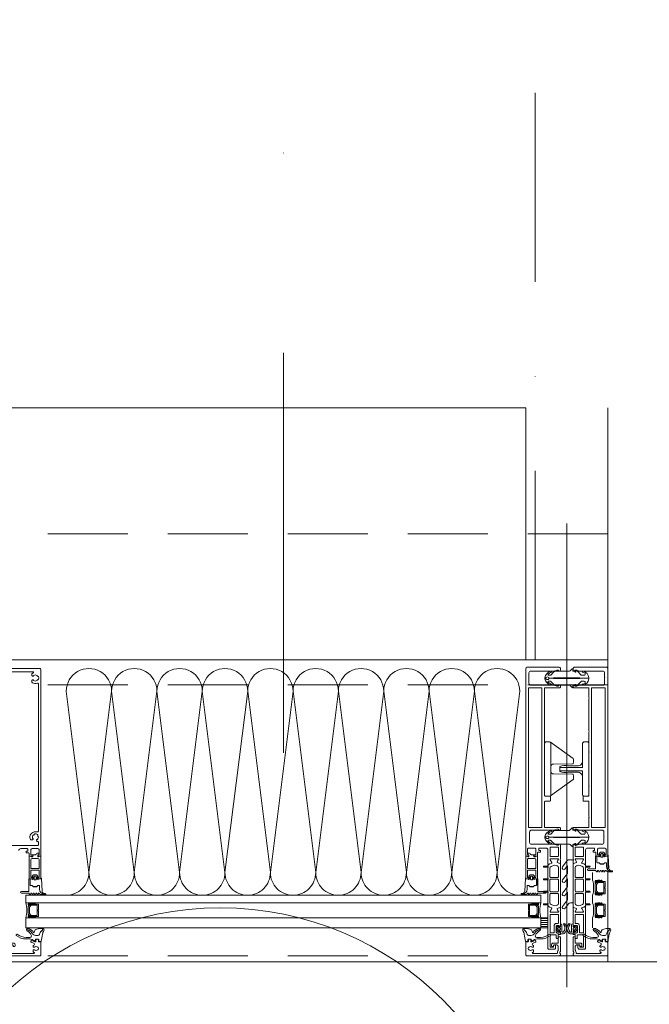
# Model space of a CAD drawing. Header units: millimetres. Extents: x 213386 to 459888, y 74252 to 208052.
# Tile 55 of 256: x 373567 to 374067, y 145459 to 146240. Entities that reach past the tile are written whole.
import ezdxf

# ---------------------------------------------------------------- set-up
doc = ezdxf.new("R2010")
doc.units = ezdxf.units.MM
for name, pattern in [('ACAD_ISO12W100', [22, 12, -3, 0.5, -3, 0.5, -3]), ('CK_Čerchovaná 50', [6, 3, -1.5, 0, -1.5]), ('DASHDOT', [25.4, 12.7, -6.35, 0, -6.35]), ('ČERCHOVANÁ', [25.4, 12.7, -6.35, 0, -6.35]), ('ČÁRKOVANÁ', [19.05, 12.7, -6.35])]:
    doc.linetypes.add(name, pattern=pattern)
for name, color, linetype, lineweight in [('FASÁDA DETAILNÍ', 255, 'Continuous', 0), ('LEGENDA', 255, 'Continuous', 0), ('NAD', 255, 'ACAD_ISO12W100', 0), ('OSY', 255, 'Continuous', 0), ('TENKA', 255, 'Continuous', 0)]:
    doc.layers.add(name, color=color, linetype=linetype, lineweight=lineweight)

# ---------------------------------------------------------------- blocks, each defined once
blk = doc.blocks.new('244748_a')
blk.add_lwpolyline([(8.32, -1.69, 0.082248), (6.34, -0.9, -1.09695), (6.94, -0.1, -0.315353), (11.26, -5.15, -0.480529), (10.87, -5.64), (4.27, -5.64), (4.08, -5.45), (-16.53, -5.45), (-16.72, -5.64), (-20.43, -5.64, 0.574019), (-21.93, -4.78), (-22.99, -5.4, 0.524827), (-22.99, -5.9), (-21.93, -6.52, 0.574021), (-20.43, -5.66), (-16.72, -5.66), (-16.53, -5.85), (4.08, -5.85), (4.27, -5.66), (10.87, -5.66, -0.480529), (11.26, -6.15, -0.326229), (6.88, -11.09, -1.09695), (6.28, -10.3, 0.081457), (8.32, -9.61, 0.599203), (7.48, -8.05), (5.52, -8.05, 0.198965), (5.17, -8.2), (2.22, -11.15), (0.93, -12.01, -0.738038), (0.51, -11.62), (0.87, -11, 1), (0.35, -10.7), (0, -11.3), (-0.98, -11.3, 0.619205), (-1.45, -12.06), (-1.28, -12.43, -0.808139), (-2.04, -13.04), (-3.63, -11.44, 0.198906), (-4.34, -11.15), (-14.99, -11.15, -0.198936), (-16.76, -10.42), (-18.98, -8.2, 0.198942), (-19.33, -8.05), (-20.67, -8.05, 0.500217), (-21.09, -8.73, 0.122037), (-18.5, -10.27, -1.093735), (-19.1, -11.07, -0.240768), (-23.7, -6.07, -0.106226), (-23.7, -5.23, -0.256232), (-19, -0.13, -1.093735), (-18.4, -0.92, 0.116856), (-21.09, -2.57, 0.500217), (-20.67, -3.25), (-19.33, -3.25, 0.198942), (-18.98, -3.1), (-16.75, -0.88, -0.198936), (-14.99, -0.15), (-4.34, -0.15, 0.198907), (-3.63, 0.14), (-2.04, 1.74, -0.808139), (-1.28, 1.13), (-1.45, 0.76, 0.619205), (-0.98, 0), (0, 0), (0.35, -0.6, 1), (0.87, -0.3), (0.51, 0.32, -0.738038), (0.93, 0.71), (2.22, -0.15), (5.17, -3.1, 0.198965), (5.52, -3.25), (7.48, -3.25, 0.599203)], format="xyb", close=True)
blk = doc.blocks.new('236134_0100_s_v')
for points in [[(22.8, -23), (22.8, -5), (42, -5, 0.414214), (43, -4), (43, -1, 0.414214), (42, 0), (1, 0, 0.414214), (0, -1), (0, -4, 0.414214), (1, -5), (20.2, -5), (20.2, -23)], [(15, -5, -0.414214), (19, -9), (19, -16.57, 0.165764), (19.53, -23), (23.47, -23, 0.165764), (24, -16.57), (24, -9, -0.414214), (28, -5)]]:
    blk.add_lwpolyline(points, format="xyb")
blk = doc.blocks.new('236134_0200_s_v')
for points in [[(19.58, 5, -0.41166), (17.58, 6.98), (17.45, 22.25, 0.344217), (17.07, 22.73), (16, 23), (14, 23, 0.240828), (13.19, 22.59), (0.19, 4.59)], [(23.42, 5, 0.41166), (25.42, 6.98), (25.55, 22.25, -0.344217), (25.93, 22.73), (27, 23), (29, 23, -0.240828), (29.81, 22.59), (42.81, 4.59)]]:
    blk.add_lwpolyline(points, format="xyb")
blk.add_lwpolyline([(42, 5), (1, 5, 0.414214), (0, 4), (0, 1, 0.414214), (1, 0), (42, 0, 0.414214), (43, 1), (43, 4, 0.414214)], format="xyb", close=True)
blk = doc.blocks.new('284336')
for points in [[(-0.7, -9.6), (-10, -9.6, 0.414511), (-10.51, -10.11), (-10.51, -15.51, -1), (-11.69, -15.51), (-11.69, -9.6), (-12.69, -8.95, -0.668884), (-12.6, -8.23), (-11.99, -8.01, 0.766384), (-11.99, -7.21), (-12.6, -6.99, -0.76831), (-12.6, -6.23), (-11.99, -6.01, 0.766384), (-11.99, -5.21), (-12.6, -4.99, -0.76831), (-12.6, -4.23), (-11.99, -4.01, 0.766384), (-11.99, -3.21), (-12.6, -2.99, -0.877523), (-12.5, -2.22), (-12.1, -2.22, 0.698129), (-11.83, -1.5, -0.220231), (-12.89, 0.78), (-12.89, 3.45, -0.157143), (-12.82, 3.68), (-12.69, 3.42, -0.067482), (-12.48, 2.53, 0.393136), (-8.66, -1.02), (-6.1, -1.02, -0.414214), (-5.61, -1.51), (-5.61, -2.22, -0.267949), (-5.85, -2.65), (-6.35, -2.93, 0.267949), (-6.61, -3.38), (-6.61, -5.84, 0.267949), (-6.35, -6.29), (-5.85, -6.57, -0.267949), (-5.61, -7), (-5.61, -8.11, 0.414215), (-5.1, -8.62), (-0.41, -8.62), (-0.41, -9.31, -0.414212), (-0.7, -9.6)], [(-0.41, 0), (-0.41, -2, 0.990243), (-0.4, -3.02), (0.9, -3.02, 0.414214), (1.21, -2.71), (1.21, -2.61, -0.668123), (1.71, -2.4), (2.75, -3.45, -0.199004), (2.89, -3.79), (2.89, -5.43, -0.199038), (2.75, -5.77), (1.71, -6.82, -0.668191), (1.21, -6.61), (1.21, -6.51, 0.414214), (0.9, -6.2), (-0.4, -6.2, 0.990269), (-0.41, -7.22), (-0.41, -8.6), (-5.1, -8.6, -0.414215), (-5.59, -8.11), (-5.59, -7, 0.267949), (-5.84, -6.56), (-6.34, -6.27, -0.267949), (-6.59, -5.84), (-6.59, -3.38, -0.267949), (-6.34, -2.95), (-5.84, -2.66, 0.267949), (-5.59, -2.22), (-5.59, -1.51, 0.414214), (-6.1, -1), (-8.66, -1, -0.393156), (-12.46, 2.53, 0.067572), (-12.67, 3.43), (-12.8, 3.7, -0.637545), (-12.12, 3.53), (-11.92, 2.53, 0.344315), (-10.06, 0.91), (0, 0.38, -0.406913), (0.39, 0), (-0.41, 0)], [(1.7, -4.31, 0.414235), (1.2, -3.81), (-0.7, -3.81, 0.414214), (-1.2, -4.31), (-1.2, -4.91, 0.414214), (-0.7, -5.41), (1.2, -5.41, 0.414235), (1.7, -4.91), (1.7, -4.31)]]:
    blk.add_lwpolyline(points, format="xyb", close=True)
blk = doc.blocks.new('nesystémový nástavec 18')
for p, q in [((-18, 6.8), (-18, 8.8)), ((-17.5, 9.3), (-15.36, 9.3)), ((-11, 8), (-17, 8)), ((-17, 8), (-17, 6.3)), ((-15.36, 9.3), (0, 9.3)), ((-11, 1.3), (-11, 8)), ((-2.8, 8), (-9.7, 8)), ((-9.7, 1.3), (-9.7, 8)), ((0, 9.3), (0, 7.8)), ((-18, 0.5), (-18, 1.8)), ((-17, 6.3), (-17.5, 6.3)), ((-17.5, 2.3), (-17, 2.3)), ((-1.8, 0), (-17.5, 0)), ((-17, 2.3), (-17, 1.3)), ((-17, 1.3), (-11, 1.3)), ((-9.7, 1.3), (-2.8, 1.3)), ((-1.8, 2.3), (-1.8, 7)), ((0, 0), (-1.8, 0)), ((-0.5, 7.3), (-0.5, 6.8)), ((-0.4, 2.23), (-0.5, 2.04)), ((-0.5, 2.04), (-0.5, 2)), ((0, 6.3), (0.55, 6.3)), ((1.2, 2.44), (0, 2.44)), ((0, 1.5), (0, 0)), ((0.55, 6.3), (0.95, 5.9)), ((0.95, 5.9), (0.95, 4.8)), ((0.95, 4.8), (0.95, 4.14)), ((0.95, 4.14), (1.2, 4.14)), ((1.2, 1.85), (1.2, 2.44)), ((1.4, 3.94), (1.4, 3.84)), ((1.6, 3.64), (1.6, 3.64)), ((1.8, 1.37), (1.7, 1.35)), ((2.25, 1.63), (1.8, 1.37)), ((2.4, 2.84), (2.4, 1.89))]:
    blk.add_line(p, q)
for centre, radius, start, end in [((-17.5, 8.8), 0.5, 90, 180), ((-15.36, 9.8), 0.5, 270, 270.08399), ((-2.8, 7), 1, 0, 90), ((-17.5, 6.8), 0.5, 180.0012, 269.9988), ((-17.5, 1.8), 0.5, 89.99896, 180.00017), ((-17.5, 0.5), 0.5, 180, 270.00001), ((-2.8, 2.3), 1, 270, 0), ((0, 7.3), 0.5, 89.99553, 180.00709), ((0, 6.8), 0.5, 179.9949, 270.00597), ((0, 2), 0.5, 179.97164, 270.03273), ((0, 1.94), 0.5, 89.99745, 144.0007), ((0.75, 4.8), 0.2, 359.96561, 0.03439), ((1.2, 3.94), 0.2, 359.97072, 90.02491), ((1.7, 1.85), 0.5, 179.99915, 269.99998), ((1.6, 3.84), 0.2, 179.97371, 270.03503), ((1.6, 2.84), 0.8, 0.00648, 89.99188), ((2.1, 1.89), 0.3, 299.98153, 0.0183)]:
    blk.add_arc(centre, radius, start, end)
blk = doc.blocks.new('433270')
blk.add_lwpolyline([(1, 0, 0.414364), (0, -1), (0, -1.4, 0.255924), (0.23, -1.83, -0.547723), (0.23, -3.17, 0.255924), (0, -3.6), (0, -14.6, 0.414214), (0.3, -14.9), (1.2, -14.9, 0.414214), (1.7, -14.4), (1.7, -10.3, -0.414214), (2, -10), (6, -10, 0.414248), (7, -9), (7, -7.7, 0.414179), (6.5, -7.2), (5.7, -7.2, 0.414232), (5.4, -7.5), (5.4, -8.2, -0.414198), (5.1, -8.5), (2.8, -8.5, -0.414204), (1.8, -7.5), (1.8, -4.49, -0.147432), (1.97, -3.94, 0.147461), (2.4, -2.5), (2.4, -2.3, -0.414214), (2.9, -1.8), (21.87, -1.8, -0.668178), (22.22, -2.65), (22.16, -2.72, 1), (21.59, -3.29), (21.52, -3.35, 0.198912), (21.38, -3.71), (21.38, -4.05, 0.414214), (22.08, -4.75), (22.38, -4.75, 0.576988), (22.64, -4.3, -0.311246), (24.56, -4.3, 0.576988), (24.82, -4.75), (25.3, -4.75, -0.260065), (25.3, -6.65), (24.82, -6.65, 0.576988), (24.56, -7.1, -0.311246), (22.64, -7.1, 0.576988), (22.38, -6.65), (22.08, -6.65, 0.414214), (21.38, -7.35), (21.38, -7.61, 0.267949), (21.63, -8.04), (21.89, -8.2, -0.637047), (21.73, -10), (19.83, -10.7, 0.315299), (19.5, -11.17), (19.5, -11.49, 0.520567), (20.17, -11.96), (22.83, -10.99, -0.520567), (23.5, -11.46), (23.5, -12.5, 0.414062), (24, -13), (25, -13, 0.414186), (25.5, -12.5), (25.5, -11.5, -0.414182), (26, -11), (27, -11, 0.414214), (27.5, -10.5), (27.5, -0.5, 0.414214), (27, 0), (1, 0)], format="xyb", close=True)
blk = doc.blocks.new('284325')
for points in [[(0.84, -5.23, -0.560316), (0.94, -4.73), (1.94, -4.36, 0.3153), (2.14, -4.08), (2.14, -1.89, 0.451558), (1.8, -1.59), (0.9, -1.7, -0.399586), (0.57, -1.46), (0.3, -0.07, -0.415977), (0.53, 0.29, 0.024107), (6.15, 1.24, 0.076636), (8.99, 2.34, -0.577615), (10.79, 1.3), (10.02, 1.37, 0.283171), (9.08, 0.9, -0.168429), (7.07, -0.74), (5.9, -1.16, 0.315302), (5.24, -2.1), (5.24, -4.21, 0.269719), (6.76, -6.82, -0.194797), (10.18, -11.53, -0.342663), (9.17, -11.17, 0.119207), (5.43, -7.59, 0.578571), (3.63, -8.62), (3.63, -11.77, 0.176415), (6.16, -18.72, -1), (5.24, -19.49, -0.176415), (2.43, -11.77), (2.43, -8.89, 0.208286), (0.84, -5.23)], [(8.95, -6.65), (10.32, -8.78, -0.134555), (10.79, -10.63, -0.339795), (10.19, -11.53, 0.194788), (6.76, -6.81, -0.269736), (5.25, -4.21), (5.25, -2.1, -0.315302), (5.9, -1.17), (7.07, -0.74, 0.168429), (9.09, 0.89, -0.283167), (10.01, 1.36), (10.79, 1.29), (10.79, -0.74, -0.070852), (10.71, -1.3), (9.95, -3.93, -0.241839), (9.08, -4.83), (7.93, -5.22, 0.836024), (8.08, -6.19), (8.11, -6.19, -0.255349), (8.95, -6.65)]]:
    blk.add_lwpolyline(points, format="xyb", close=True)
blk = doc.blocks.new('*U4004')
for points in [[(0, 0, 0.414243), (0.1, 0.1), (0, 0.9, -1.0001), (0.2, 0.9), (0.1, 0.1, 0.414228), (0.2, 0, 0.414228)], [(0.2, 0, 0.414243), (0.3, 0.1), (0.2, 0.9, -1.0001), (0.4, 0.9), (0.3, 0.1, 0.414228), (0.4, 0, 0.414228)], [(0.4, 0, 0.414243), (0.5, 0.1), (0.4, 0.9, -1.0001), (0.6, 0.9), (0.5, 0.1, 0.414228), (0.6, 0, 0.414228)], [(0.6, 0, 0.414243), (0.7, 0.1), (0.6, 0.9, -1.0001), (0.8, 0.9), (0.7, 0.1, 0.414228), (0.8, 0, 0.414228)], [(0.8, 0, 0.414243), (0.9, 0.1), (0.8, 0.9, -1.0001), (1, 0.9), (0.9, 0.1, 0.414228), (1, 0, 0.414228)], [(1, 0, 0.414243), (1.1, 0.1), (1, 0.9, -1.0001), (1.2, 0.9), (1.1, 0.1, 0.414228), (1.2, 0, 0.414228)], [(1.2, 0, 0.414243), (1.3, 0.1), (1.2, 0.9, -1.0001), (1.4, 0.9), (1.3, 0.1, 0.414228), (1.4, 0, 0.414228)], [(1.4, 0, 0.414243), (1.5, 0.1), (1.4, 0.9, -1.0001), (1.6, 0.9), (1.5, 0.1, 0.414228), (1.6, 0, 0.414228)], [(1.6, 0, 0.414243), (1.7, 0.1), (1.6, 0.9, -1.0001), (1.8, 0.9), (1.7, 0.1, 0.414228), (1.8, 0, 0.414228)], [(1.8, 0, 0.414243), (1.9, 0.1), (1.8001, 0.9, -1.0001), (2, 0.9), (1.9001, 0.1, 0.414228), (2, 0, 0.414228)]]:
    blk.add_lwpolyline(points, format="xyb")
blk = doc.blocks.new('288126')
for points in [[(-16.5, 0), (16.5, 0)], [(-21.36, -6.34), (-17.8, -3.69)], [(-14.71, -4.5), (-19.87, -8.34)], [(-17, -2.08), (-17, -0.5)], [(-8.83, -4.3), (-14.11, -4.3)], [(-10.96, -6.34), (-8.71, -4.66)], [(-4.31, -4.5), (-9.47, -8.34)], [(1.81, -4.3), (-3.71, -4.3)], [(-0.35, -6.36), (1.93, -4.66)], [(6.33, -4.5), (1.14, -8.37)], [(12.21, -4.3), (6.93, -4.3)], [(10.05, -6.36), (12.33, -4.66)], [(16.6, -4.6), (11.54, -8.37)], [(17, -0.5), (17, -3.8)]]:
    blk.add_lwpolyline(points)
for centre, radius, start, end in [((16.5, -0.5), 0.5, 0, 90), ((-20.61, -7.34), 1.25, 126.70591, 306.70591), ((-16.5, -0.5), 0.5, 90, 180), ((-10.21, -7.34), 1.25, 126.70591, 306.70591), ((0.4, -7.37), 1.25, 126.70591, 306.70591), ((10.8, -7.37), 1.25, 126.70591, 306.70591), ((16, -3.8), 1, 306.70591, 0)]:
    blk.add_arc(centre, radius, start, end)
at = {"extrusion": (0, 0, -1)}
for centre, radius, start, end in [((19, -2.08), 2, 180, 233.29409), ((14.11, -5.3), 1, 53.29409, 90), ((8.83, -4.5), 0.2, 90, 233.29409), ((3.71, -5.3), 1, 53.29409, 90), ((-1.81, -4.5), 0.2, 90, 233.29409), ((-6.93, -5.3), 1, 53.29409, 90), ((-12.21, -4.5), 0.2, 90, 233.29409)]:
    blk.add_arc(centre, radius, start, end, dxfattribs=at)
blk = doc.blocks.new('246426')
for points in [[(-1.84, 0.64), (-2.86, -0.38, 0.198926), (-3.15, -1.09), (-3.15, -2.31, 0.198926), (-2.86, -3.02), (-1.84, -4.04, 0.637051), (-1.5, -3.92), (-1.45, -3.4), (-0.3, -3.4, -0.41484), (0, -3.7), (0, -5.19, 0.414232), (0.5, -5.69), (2.14, -5.69, 0.071862), (2.2, -5.68, 0.157876), (3.73, -4.64, 0.360336), (3.48, 2.39, 0.964062), (2.54, 1.48, -0.403385), (2.25, -4.34, -0.190964), (2.11, -4.39), (1.7, -4.39, -0.414214), (1.2, -3.89), (1.2, 1.31, 0.414201), (0.2, 2.31), (0, 2.31), (0, 0.3, -0.414214), (-0.3, 0), (-1.45, 0), (-1.5, 0.52, 0.637051), (-1.84, 0.64)], [(-2.25, -1.4, -0.414214), (-1.85, -1), (-0.4, -1, -0.414214), (0, -1.4), (0, -2, -0.414214), (-0.4, -2.4), (-1.85, -2.4, -0.414214), (-2.25, -2), (-2.25, -1.4)]]:
    blk.add_lwpolyline(points, format="xyb", close=True)

msp = doc.modelspace()

# ---------------------------------------------------------------- hatches: boundary and pattern name
at = {"layer": 'FASÁDA DETAILNÍ'}
h = msp.add_hatch(dxfattribs=at)
h.set_pattern_fill('ANSI31', color=256, scale=0.5, angle=495)
h.set_pattern_definition([(180, (363666.717, 101406.7975), (-7e-16, -1.5875), [])])
h.paths.add_polyline_path([(373981.138, 145527.154), (373986.638, 145527.154), (373986.638, 145519.154), (373981.138, 145519.154)])

# ---------------------------------------------------------------- linework, layer by layer
for p, q in [((374001.638, 145472.209), (374001.638, 145840.446)), ((374034.138, 145732.154), (373276.638, 145732.154)), ((374034.138, 145726.154), (374033.138, 145726.154)), ((374022.138, 145563.154), (374022.138, 145557.154)), ((373981.138, 145545.154), (373572.138, 145545.154)), ((373572.138, 145545.154), (373572.138, 145539.154)), ((373981.138, 145545.154), (373981.138, 145539.154)), ((374022.138, 145545.154), (374022.138, 145539.154)), ((373572.138, 145539.154), (373981.138, 145539.154)), ((373981.138, 145527.154), (373572.138, 145527.154)), ((373572.138, 145527.154), (373572.138, 145519.154)), ((373981.138, 145519.154), (373981.138, 145527.154)), ((374022.138, 145527.154), (374022.138, 145519.154)), ((373572.138, 145519.154), (373981.138, 145519.154)), ((374034.138, 145492.154), (373036.638, 145492.154))]:
    msp.add_line(p, q, dxfattribs=at)
at = {"layer": 'FASÁDA DETAILNÍ', "linetype": 'ČÁRKOVANÁ', "ltscale": 5}
for p, q in [((374034.138, 145832.154), (373376.638, 145832.154)), ((374034.138, 145712.154), (373256.638, 145712.154)), ((374034.138, 145497.154), (373041.638, 145497.154))]:
    msp.add_line(p, q, dxfattribs=at)
at = {"layer": 'FASÁDA DETAILNÍ', "ltscale": 5}
msp.add_lwpolyline([(373969.138, 145732.154), (373969.138, 145932.154), (373476.638, 145932.154), (373476.638, 168732.154), (373969.14, 168732.154), (373969.14, 168932.154)], dxfattribs=at)
at = {"layer": 'FASÁDA DETAILNÍ'}
for points in [[(373520.138, 145725.154), (373583.138, 145725.154, -0.4142136), (373584.138, 145724.154), (373584.138, 145724.154), (373584.138, 145576.654, -0.4142136), (373583.638, 145576.154), (373582.338, 145576.154, -0.4142197), (373581.838, 145576.654), (373581.838, 145577.154), (373582.838, 145577.154), (373582.838, 145581.154, 0.4142136), (373581.838, 145582.154), (373578.789, 145582.155), (373577.138, 145582.155, 0.4142136), (373576.138, 145581.155), (373576.138, 145577.654, 0.4142136), (373576.638, 145577.154), (373577.838, 145577.154), (373577.838, 145576.654, -0.4142012), (373577.338, 145576.154), (373575.338, 145576.154, -0.4142136), (373574.838, 145576.654), (373574.838, 145578.255, 0.4142136), (373574.338, 145578.755), (373572.538, 145578.755), (373572.538, 145580.055), (373573.738, 145580.055), (373573.738, 145581.655, 0.4142136), (373573.238, 145582.155), (373568.14, 145582.155, 0.4142136), (373566.64, 145580.655)], [(373521.636, 145584.655), (373581.638, 145584.655, 0.4142136), (373582.138, 145585.155), (373582.138, 145587.305, 0.3851698), (373581.695, 145587.799), (373581.632, 145587.8, -0.5036416), (373580.643, 145589.054), (373580.67, 145589.156, -0.6451801), (373581.21, 145589.245, 0.3417321), (373581.97, 145592.083, -0.6451801), (373581.547, 145592.429), (373581.642, 145592.785, 0.2982166), (373581.471, 145593.305, 0.2087122), (373579.346, 145593.874, 0.2982166), (373578.938, 145593.509), (373578.842, 145593.154, -0.6451801), (373578.303, 145593.065, 0.3417321), (373577.543, 145590.228, -0.6451801), (373577.966, 145589.881), (373577.938, 145589.779, -0.4142136), (373576.713, 145589.072), (373576.245, 145589.197, -0.2588738), (373575.547, 145589.872, -0.5036077), (373579.754, 145595.554), (373581.638, 145595.555, 0.4140895), (373582.138, 145596.055), (373582.138, 145713.139, 0.5349769), (373581.446, 145713.601, -0.2426125), (373577.427, 145713.93), (373577.427, 145713.93, -0.2587772), (373576.956, 145714.779), (373576.956, 145715.263, -0.4142136), (373577.956, 145716.263), (373578.062, 145716.263, -0.6451801), (373578.287, 145715.765, 0.3417321), (373581.225, 145715.765, -0.6451801), (373581.45, 145716.263), (373581.818, 145716.263, 0.2982166), (373582.277, 145716.563, 0.2087122), (373582.277, 145718.763, 0.2982166), (373581.818, 145719.063), (373581.45, 145719.063, -0.6451801), (373581.225, 145719.561, 0.3417321), (373578.287, 145719.561, -0.6451801), (373578.062, 145719.063), (373577.956, 145719.063, -0.4142136), (373576.956, 145720.063), (373576.956, 145720.548, -0.2587772), (373577.427, 145721.396, -0.0377754), (373578.015, 145721.704, 0.8147642), (373577.817, 145722.663), (373525.459, 145722.663, 0.8147642)]]:
    msp.add_lwpolyline(points, format="xyb", dxfattribs=at)
for points in [[(373969.138, 145725.154), (373969.138, 145576.654, 0.4142136), (373969.638, 145576.154), (373970.938, 145576.154, 0.4142197), (373971.438, 145576.654), (373971.438, 145577.154), (373970.438, 145577.154), (373970.438, 145581.654, -0.4142136), (373971.438, 145582.654), (373976.138, 145582.654, -0.4142136), (373977.138, 145581.654), (373977.138, 145577.154), (373975.438, 145577.154), (373975.438, 145576.654, 0.4142012), (373975.938, 145576.154), (373977.938, 145576.154, 0.4142136), (373978.438, 145576.654), (373978.438, 145578.798, -0.4142136), (373978.938, 145579.298), (373980.738, 145579.298), (373980.738, 145580.549), (373979.538, 145580.549), (373979.538, 145582.354, -0.4142136), (373979.838, 145582.654), (373985.137, 145582.654, -0.4141667), (373986.637, 145581.155), (373986.638, 145574.157), (373986.638, 145570.057, 0.5773503), (373987.238, 145569.71), (373988.101, 145570.209), (373989.593, 145570.636, 0.4887011), (373989.77, 145571.076), (373988.338, 145573.541), (373988.338, 145573.962, -0.4325656), (373988.538, 145574.157), (373994.843, 145574.157, -0.5483974), (373995.028, 145573.875), (373993.96, 145571.491, 0.4253361), (373994.068, 145571.224), (373996.091, 145570.408, 0.5315629), (373996.641, 145570.779), (373996.641, 145572.843, 0.2313061), (373996.525, 145573.079, -0.3061853), (373996.421, 145573.399), (373996.638, 145574.157), (373996.638, 145584.66, 0.4142136), (373995.638, 145585.66), (373995.138, 145585.66), (373995.138, 145584.86), (373993.638, 145584.86), (373992.494, 145585.52, 0.1316504), (373991.994, 145585.654), (373973.63, 145585.654, -0.4142136), (373972.13, 145587.154), (373972.13, 145590.655, -0.3999851), (373972.13, 145591.655), (373972.13, 145595.354, -0.4142136), (373973.63, 145596.854), (373991.994, 145596.854, 0.1316504), (373992.494, 145596.988), (373993.638, 145597.649), (373995.138, 145597.649), (373995.138, 145596.849), (373995.638, 145596.849, 0.4142136), (373996.638, 145597.849), (373996.638, 145598.354, 0.4142136), (373996.138, 145598.854), (373984.538, 145598.854, -0.4142136), (373984.038, 145599.354), (373984.038, 145606.754, -0.3999851), (373984.038, 145607.754), (373984.038, 145619.354, -0.4142136), (373984.538, 145619.854), (373988.138, 145619.854, 0.4142136), (373988.638, 145620.354), (373988.638, 145623.354, 0.4142136), (373988.138, 145623.854), (373984.538, 145623.854, -0.4142136), (373984.038, 145624.354), (373984.038, 145631.654, -0.38324), (373984.038, 145632.654), (373984.038, 145658.154, -0.38324), (373984.038, 145659.154), (373984.038, 145674.654, -0.38324), (373984.038, 145675.654), (373984.038, 145701.154, -0.38324), (373984.038, 145702.154), (373984.038, 145709.454, -0.4142136), (373984.538, 145709.954), (373996.138, 145709.954, 0.4142136), (373996.638, 145710.454), (373996.638, 145710.954, 0.4142136), (373995.638, 145711.954), (373995.138, 145711.954), (373995.138, 145711.154), (373993.638, 145711.154), (373992.485, 145711.82, 0.1169365), (373991.985, 145711.954), (373973.13, 145711.954, -0.4142315), (373971.63, 145713.454), (373971.63, 145717.164, -0.3999851), (373971.63, 145718.164), (373971.63, 145721.654, -0.4142315), (373973.13, 145723.154), (373991.985, 145723.154, 0.1169365), (373992.485, 145723.288), (373993.638, 145723.954), (373995.138, 145723.954), (373995.138, 145723.154), (373995.638, 145723.154, 0.4142136), (373996.638, 145724.154), (373996.638, 145725.154, 0.4142136), (373995.638, 145726.154), (373970.138, 145726.154, 0.4142135), (373969.138, 145725.154)], [(374034.138, 145725.154), (374034.138, 145576.654, -0.4142136), (374033.638, 145576.154), (374032.338, 145576.154, -0.4142197), (374031.838, 145576.654), (374031.838, 145577.154), (374032.838, 145577.154), (374032.838, 145581.654, 0.4142136), (374031.838, 145582.654), (374027.138, 145582.654, 0.4142136), (374026.138, 145581.654), (374026.138, 145577.154), (374027.838, 145577.154), (374027.838, 145576.654, -0.4142012), (374027.338, 145576.154), (374025.338, 145576.154, -0.4142136), (374024.838, 145576.654), (374024.838, 145578.798, 0.4142136), (374024.338, 145579.298), (374022.538, 145579.298), (374022.538, 145580.549), (374023.738, 145580.549), (374023.738, 145582.354, 0.4142136), (374023.438, 145582.654), (374018.139, 145582.654, 0.4141667), (374016.639, 145581.155), (374016.638, 145574.157), (374016.639, 145570.057, -0.5773503), (374016.039, 145569.71), (374015.175, 145570.209), (374013.683, 145570.636, -0.4887011), (374013.507, 145571.076), (374014.938, 145573.541), (374014.938, 145573.962, 0.4325656), (374014.738, 145574.157), (374008.433, 145574.157, 0.5483974), (374008.248, 145573.875), (374009.316, 145571.491, -0.4253361), (374009.209, 145571.224), (374007.185, 145570.408, -0.5315629), (374006.636, 145570.779), (374006.636, 145572.843, -0.2313061), (374006.751, 145573.079, 0.3061853), (374006.856, 145573.399), (374006.638, 145574.157), (374006.638, 145584.66, -0.4142136), (374007.638, 145585.66), (374008.138, 145585.66), (374008.138, 145584.86), (374009.638, 145584.86), (374010.782, 145585.52, -0.1316504), (374011.282, 145585.654), (374029.647, 145585.654, 0.4142136), (374031.147, 145587.154), (374031.147, 145590.655, 0.3999851), (374031.147, 145591.655), (374031.147, 145595.354, 0.4142136), (374029.647, 145596.854), (374011.282, 145596.854, -0.1316504), (374010.782, 145596.988), (374009.638, 145597.649), (374008.138, 145597.649), (374008.138, 145596.849), (374007.638, 145596.849, -0.4142136), (374006.638, 145597.849), (374006.638, 145598.354, -0.4142136), (374007.138, 145598.854), (374018.738, 145598.854, 0.4142136), (374019.238, 145599.354), (374019.238, 145606.754, 0.3999851), (374019.238, 145607.754), (374019.238, 145619.354, 0.4142136), (374018.738, 145619.854), (374015.138, 145619.854, -0.4142136), (374014.638, 145620.354), (374014.638, 145623.354, -0.4142136), (374015.138, 145623.854), (374018.738, 145623.854, 0.4142136), (374019.238, 145624.354), (374019.238, 145631.654, 0.38324), (374019.238, 145632.654), (374019.238, 145658.154, 0.38324), (374019.238, 145659.154), (374019.238, 145674.654, 0.38324), (374019.238, 145675.654), (374019.238, 145701.154, 0.38324), (374019.238, 145702.154), (374019.238, 145709.454, 0.4142136), (374018.738, 145709.954), (374007.138, 145709.954, -0.4142136), (374006.638, 145710.454), (374006.638, 145710.954, -0.4142136), (374007.638, 145711.954), (374008.138, 145711.954), (374008.138, 145711.154), (374009.638, 145711.154), (374010.792, 145711.82, -0.1169365), (374011.292, 145711.954), (374030.147, 145711.954, 0.4142315), (374031.647, 145713.454), (374031.647, 145717.164, 0.3999851), (374031.647, 145718.164), (374031.647, 145721.654, 0.4142315), (374030.147, 145723.154), (374011.292, 145723.154, -0.1169365), (374010.792, 145723.288), (374009.638, 145723.954), (374008.138, 145723.954), (374008.138, 145723.154), (374007.638, 145723.154, -0.4142136), (374006.638, 145724.154), (374006.638, 145725.154, -0.4142136), (374007.638, 145726.154), (374033.138, 145726.154, -0.4142135), (374034.138, 145725.154)], [(373971.238, 145599.354), (373971.238, 145709.454, -0.4142136), (373971.738, 145709.954), (373981.438, 145709.954, -0.4142136), (373981.938, 145709.454), (373981.938, 145599.354, -0.4142136), (373981.438, 145598.854), (373971.738, 145598.854, -0.4142136), (373971.238, 145599.354)], [(374032.038, 145599.354), (374032.038, 145709.454, 0.4142136), (374031.538, 145709.954), (374021.838, 145709.954, 0.4142136), (374021.338, 145709.454), (374021.338, 145599.354, 0.4142136), (374021.838, 145598.854), (374031.538, 145598.854, 0.4142136), (374032.038, 145599.354)], [(373994.538, 145583.454, -0.4142136), (373995.038, 145582.954), (373995.038, 145576.454, -0.4142136), (373994.538, 145575.954), (373988.838, 145575.954, -0.4142136), (373988.338, 145576.454), (373988.338, 145582.954, -0.4142136), (373988.838, 145583.454), (373994.538, 145583.454)], [(374008.739, 145583.454, 0.4142136), (374008.239, 145582.954), (374008.239, 145576.454, 0.4142136), (374008.739, 145575.954), (374014.439, 145575.954, 0.4142136), (374014.939, 145576.454), (374014.939, 145582.954, 0.4142136), (374014.439, 145583.454), (374008.739, 145583.454)], [(373996.638, 145569.816), (373996.639, 145557.904), (373996.638, 145535.993, -0.3058367), (373996.325, 145535.53), (373994.038, 145534.607, 0.4253361), (373993.93, 145534.34), (373994.647, 145532.721, -0.5437525), (373993.963, 145531.664), (373989.058, 145531.664, -0.5781822), (373988.539, 145532.566), (373989.801, 145534.758, 0.4885049), (373989.624, 145535.197), (373988.109, 145535.631), (373986.789, 145536.393, -0.2824777), (373986.639, 145536.669), (373986.639, 145537.115, 1.4470094), (373986.507, 145537.465), (373983.539, 145537.465, -1), (373983.539, 145538.265), (373986.507, 145538.265, 1.4470094), (373986.639, 145538.615), (373986.639, 145547.154, 1.4470094), (373986.507, 145547.504), (373983.539, 145547.504, -1), (373983.539, 145548.304), (373986.507, 145548.304, 1.4470094), (373986.639, 145548.655), (373986.639, 145557.154, 1.4470094), (373986.507, 145557.504), (373983.539, 145557.504, -1), (373983.539, 145558.304), (373986.507, 145558.304, 1.4470094), (373986.639, 145558.655), (373986.639, 145567.194, 1.4470094), (373986.507, 145567.544), (373983.539, 145567.544, -1), (373983.539, 145568.344), (373986.507, 145568.344, 1.4470094), (373986.639, 145568.695), (373986.639, 145569.14, -0.2824777), (373986.789, 145569.416), (373988.109, 145570.178), (373989.624, 145570.613, 0.4885049), (373989.801, 145571.052), (373988.539, 145573.243, -0.5781822), (373989.058, 145574.144), (373993.963, 145574.144, -0.5437525), (373994.647, 145573.088), (373993.93, 145571.469, 0.4253361), (373994.038, 145571.202), (373996.325, 145570.279, -0.3058367), (373996.638, 145569.816)], [(373995.039, 145560.204), (373995.039, 145567.105, 0.3249157), (373994.003, 145568.531), (373993.153, 145568.808, 0.1764286), (373991.101, 145568.735), (373989.176, 145567.957, 0.305619), (373988.239, 145566.567), (373988.239, 145560.204, 0.4142178), (373989.239, 145559.204), (373994.039, 145559.204, 0.4142178), (373995.039, 145560.204)], [(374006.638, 145569.816), (374006.637, 145557.904), (374006.638, 145535.993, 0.3058367), (374006.951, 145535.53), (374009.238, 145534.607, -0.4253361), (374009.346, 145534.34), (374008.629, 145532.721, 0.5437525), (374009.314, 145531.664), (374014.218, 145531.664, 0.5781822), (374014.737, 145532.566), (374013.476, 145534.758, -0.4885049), (374013.653, 145535.197), (374015.167, 145535.631), (374016.488, 145536.393, 0.2824777), (374016.637, 145536.669), (374016.637, 145537.115, -1.4470094), (374016.77, 145537.465), (374019.737, 145537.465, 1), (374019.737, 145538.265), (374016.77, 145538.265, -1.4470094), (374016.637, 145538.615), (374016.637, 145547.154, -1.4470094), (374016.77, 145547.504), (374019.737, 145547.504, 1), (374019.737, 145548.304), (374016.77, 145548.304, -1.4470094), (374016.637, 145548.655), (374016.637, 145557.154, -1.4470094), (374016.77, 145557.504), (374019.737, 145557.504, 1), (374019.737, 145558.304), (374016.77, 145558.304, -1.4470094), (374016.637, 145558.655), (374016.637, 145567.194, -1.4470094), (374016.77, 145567.544), (374019.737, 145567.544, 1), (374019.737, 145568.344), (374016.77, 145568.344, -1.4470094), (374016.637, 145568.695), (374016.637, 145569.14, 0.2824777), (374016.488, 145569.416), (374015.167, 145570.178), (374013.653, 145570.613, -0.4885049), (374013.476, 145571.052), (374014.737, 145573.243, 0.5781822), (374014.218, 145574.144), (374009.314, 145574.144, 0.5437525), (374008.629, 145573.088), (374009.346, 145571.469, -0.4253361), (374009.238, 145571.202), (374006.951, 145570.279, 0.3058367), (374006.638, 145569.816)], [(374008.237, 145560.204), (374008.237, 145567.105, -0.3249157), (374009.274, 145568.531), (374010.124, 145568.808, -0.1764286), (374012.176, 145568.735), (374014.1, 145567.957, -0.305619), (374015.038, 145566.567), (374015.038, 145560.204, -0.4142178), (374014.038, 145559.204), (374009.237, 145559.204, -0.4142178), (374008.237, 145560.204)], [(373995.039, 145548.904), (373995.039, 145556.904, 0.4142136), (373994.039, 145557.904), (373989.239, 145557.904, 0.4142136), (373988.239, 145556.904), (373988.239, 145548.904, 0.4142136), (373989.239, 145547.904), (373994.039, 145547.904, 0.4142136), (373995.039, 145548.904)], [(374008.237, 145548.904), (374008.237, 145556.904, -0.4142136), (374009.237, 145557.904), (374014.038, 145557.904, -0.4142136), (374015.038, 145556.904), (374015.038, 145548.904, -0.4142136), (374014.038, 145547.904), (374009.237, 145547.904, -0.4142136), (374008.237, 145548.904)], [(373995.039, 145538.704), (373995.039, 145545.604, 0.4142178), (373994.039, 145546.604), (373989.239, 145546.604, 0.4142178), (373988.239, 145545.604), (373988.239, 145539.242, 0.305619), (373989.176, 145537.852), (373991.101, 145537.073, 0.1764286), (373993.153, 145537.001), (373994.003, 145537.278, 0.3249157), (373995.039, 145538.704)], [(374008.237, 145538.704), (374008.237, 145545.604, -0.4142178), (374009.237, 145546.604), (374014.038, 145546.604, -0.4142178), (374015.038, 145545.604), (374015.038, 145539.242, -0.305619), (374014.1, 145537.852), (374012.176, 145537.073, -0.1764286), (374010.124, 145537.001), (374009.274, 145537.278, -0.3249157), (374008.237, 145538.704)], [(373996.638, 145531.654), (373996.638, 145520.655, -0.4144257), (373996.138, 145520.154), (373995.645, 145520.154), (373995.645, 145521.154), (373994.145, 145521.154, 0.4142136), (373993.145, 145520.154), (373993.145, 145518.654, 0.3999851), (373993.145, 145517.654), (373993.145, 145516.154, 0.4142136), (373994.145, 145515.154), (373995.638, 145515.154), (373995.638, 145516.154), (373996.138, 145516.154, -0.4144559), (373996.638, 145515.654), (373996.637, 145514.354, -0.4139712), (373996.337, 145514.054), (373995.138, 145514.054, 0.4142136), (373994.838, 145513.754), (373994.838, 145510.754), (373993.838, 145510.754, -0.4142136), (373993.338, 145511.254), (373993.338, 145513.154, 0.4142136), (373992.838, 145513.654), (373989.338, 145513.654, 0.4142056), (373988.338, 145512.654), (373988.338, 145504.354, 0.4142063), (373988.838, 145503.854), (373990.738, 145503.854, 0.414219), (373991.238, 145504.354), (373991.238, 145505.154, -0.4142136), (373991.738, 145505.654), (373992.238, 145505.654, -0.4142136), (373992.738, 145505.154), (373992.738, 145503.354, -0.4142136), (373991.738, 145502.354), (373987.638, 145502.354, -0.4142136), (373986.638, 145503.354), (373986.638, 145531.654), (373986.638, 145535.755, -0.5773503), (373987.238, 145536.101), (373988.101, 145535.603), (373989.593, 145535.175, -0.4887011), (373989.77, 145534.736), (373988.338, 145532.27), (373988.338, 145531.849, 0.4325656), (373988.538, 145531.654), (373994.843, 145531.654, 0.5483974), (373995.028, 145531.936), (373993.96, 145534.32, -0.4253361), (373994.068, 145534.587), (373996.091, 145535.404, -0.5315625), (373996.641, 145535.033), (373996.641, 145532.968, -0.2313061), (373996.525, 145532.732, 0.3061853), (373996.421, 145532.412), (373996.638, 145531.654)], [(374006.638, 145531.654), (374006.638, 145520.655, 0.4144257), (374007.138, 145520.154), (374007.632, 145520.154), (374007.632, 145521.154), (374009.132, 145521.154, -0.4142136), (374010.132, 145520.154), (374010.132, 145518.654, -0.3999851), (374010.132, 145517.654), (374010.132, 145516.154, -0.4142136), (374009.132, 145515.154), (374007.638, 145515.154), (374007.638, 145516.154), (374007.138, 145516.154, 0.4144559), (374006.638, 145515.654), (374006.639, 145514.354, 0.4139712), (374006.939, 145514.054), (374008.138, 145514.054, -0.4142136), (374008.438, 145513.754), (374008.438, 145510.754), (374009.438, 145510.754, 0.4142136), (374009.938, 145511.254), (374009.938, 145513.154, -0.4142136), (374010.438, 145513.654), (374013.938, 145513.654, -0.4142056), (374014.938, 145512.654), (374014.938, 145504.354, -0.4142063), (374014.438, 145503.854), (374012.538, 145503.854, -0.414219), (374012.038, 145504.354), (374012.038, 145505.154, 0.4142136), (374011.538, 145505.654), (374011.038, 145505.654, 0.4142136), (374010.538, 145505.154), (374010.538, 145503.354, 0.4142136), (374011.538, 145502.354), (374015.638, 145502.354, 0.4142136), (374016.638, 145503.354), (374016.638, 145531.654), (374016.639, 145535.755, 0.5773503), (374016.039, 145536.101), (374015.175, 145535.603), (374013.683, 145535.175, 0.4887011), (374013.507, 145534.736), (374014.938, 145532.27), (374014.938, 145531.849, -0.4325656), (374014.738, 145531.654), (374008.433, 145531.654, -0.5483974), (374008.248, 145531.936), (374009.316, 145534.32, 0.4253361), (374009.209, 145534.587), (374007.185, 145535.404, 0.5315625), (374006.636, 145535.033), (374006.636, 145532.968, 0.2313061), (374006.751, 145532.732, -0.3061853), (374006.856, 145532.412), (374006.638, 145531.654)], [(373988.338, 145529.454), (373988.338, 145515.754, 0.4142136), (373988.838, 145515.254), (373991.045, 145515.254, 0.4142136), (373991.545, 145515.754), (373991.545, 145520.725, -0.4111388), (373993.545, 145522.754), (373994.538, 145522.754, 0.4142136), (373995.038, 145523.254), (373995.038, 145529.454, 0.4142136), (373994.538, 145529.954), (373988.838, 145529.954, 0.4142136), (373988.338, 145529.454)], [(374014.938, 145529.454), (374014.938, 145515.754, -0.4142136), (374014.438, 145515.254), (374012.232, 145515.254, -0.4142136), (374011.732, 145515.754), (374011.732, 145520.725, 0.4111388), (374009.732, 145522.754), (374008.738, 145522.754, -0.4142136), (374008.238, 145523.254), (374008.238, 145529.454, -0.4142136), (374008.738, 145529.954), (374014.438, 145529.954, -0.4142136), (374014.938, 145529.454)]]:
    msp.add_lwpolyline(points, format="xyb", close=True, dxfattribs=at)
for points in [[(374032.138, 145556.154), (374026.138, 145556.154), (374024.138, 145554.154), (374024.138, 145548.154), (374026.138, 145546.154), (374032.138, 145546.154), (374032.138, 145550.654), (374031.638, 145550.654), (374031.638, 145551.654), (374032.138, 145551.654)], [(374031.138, 145547.154), (374031.138, 145555.154), (374026.553, 145555.154), (374025.138, 145553.74), (374025.138, 145548.707), (374026.553, 145547.154)], [(373582.138, 145538.154), (373576.138, 145538.154), (373574.138, 145536.154), (373574.138, 145530.154), (373576.138, 145528.154), (373582.138, 145528.154), (373582.138, 145532.654), (373581.638, 145532.654), (373581.638, 145533.654), (373582.138, 145533.654)], [(373581.138, 145529.154), (373581.138, 145537.154), (373576.553, 145537.154), (373575.138, 145535.74), (373575.138, 145530.707), (373576.553, 145529.154)], [(373971.138, 145538.154), (373977.138, 145538.154), (373979.138, 145536.154), (373979.138, 145530.154), (373977.138, 145528.154), (373971.138, 145528.154), (373971.138, 145532.654), (373971.638, 145532.654), (373971.638, 145533.654), (373971.138, 145533.654)], [(373972.138, 145529.154), (373972.138, 145537.154), (373976.724, 145537.154), (373978.138, 145535.74), (373978.138, 145530.707), (373976.724, 145529.154)], [(374032.138, 145538.154), (374026.138, 145538.154), (374024.138, 145536.154), (374024.138, 145530.154), (374026.138, 145528.154), (374032.138, 145528.154), (374032.138, 145532.654), (374031.638, 145532.654), (374031.638, 145533.654), (374032.138, 145533.654)], [(374031.138, 145529.154), (374031.138, 145537.154), (374026.553, 145537.154), (374025.138, 145535.74), (374025.138, 145530.707), (374026.553, 145529.154)], [(373981.138, 145519.154), (373986.638, 145519.154), (373986.638, 145527.154), (373981.138, 145527.154)]]:
    msp.add_lwpolyline(points, close=True, dxfattribs=at)
for centre, radius, start, end in [((374000.247, 145551.154), 22.699, 344.672775, 15.327225), ((374027.689, 145555.803), 3.546, 157.590952, 202.706176), ((374027.322, 145555.917), 2.897, 154.704848, 204.693326), ((374026.973, 145556.085), 2.248, 151.597185, 208.472658), ((374026.729, 145556.23), 1.712, 147.314349, 212.705051), ((374026.569, 145556.369), 1.263, 141.500435, 218.034372), ((374026.479, 145556.517), 0.879, 133.503562, 226.005092), ((374026.491, 145556.654), 0.596, 123.03656, 236.96344), ((374026.784, 145556.654), 0.596, 123.03656, 236.96344), ((374027.076, 145556.654), 0.596, 123.03656, 236.96344), ((374027.369, 145556.654), 0.596, 123.03656, 236.96344), ((374027.661, 145556.654), 0.596, 123.03656, 236.96344), ((374027.954, 145556.654), 0.596, 123.03656, 236.96344), ((374028.246, 145556.654), 0.596, 123.03656, 236.96344), ((374028.539, 145556.654), 0.596, 123.03656, 236.96344), ((374028.831, 145556.654), 0.596, 123.03656, 236.96344), ((374029.124, 145556.654), 0.596, 123.03656, 236.96344), ((374029.416, 145556.654), 0.596, 123.03656, 236.96344), ((374029.709, 145556.654), 0.596, 123.03656, 236.96344), ((374030.001, 145556.654), 0.596, 123.03656, 236.96344), ((374027.689, 145546.506), 3.546, 157.293824, 202.409048), ((374027.322, 145546.392), 2.897, 155.306674, 205.295152), ((374026.973, 145546.224), 2.248, 151.527342, 208.402815), ((374026.729, 145546.079), 1.712, 147.294949, 212.685651), ((374026.569, 145545.94), 1.263, 141.965628, 218.499565), ((374026.479, 145545.792), 0.879, 133.994908, 226.496438), ((374026.491, 145545.654), 0.596, 123.03656, 236.96344), ((374026.784, 145545.654), 0.596, 123.03656, 236.96344), ((374027.076, 145545.654), 0.596, 123.03656, 236.96344), ((374027.369, 145545.654), 0.596, 123.03656, 236.96344), ((374027.661, 145545.654), 0.596, 123.03656, 236.96344), ((374027.954, 145545.654), 0.596, 123.03656, 236.96344), ((374028.246, 145545.654), 0.596, 123.03656, 236.96344), ((374028.539, 145545.654), 0.596, 123.03656, 236.96344), ((374028.831, 145545.654), 0.596, 123.03656, 236.96344), ((374029.124, 145545.654), 0.596, 123.03656, 236.96344), ((374029.416, 145545.654), 0.596, 123.03656, 236.96344), ((374029.709, 145545.654), 0.596, 123.03656, 236.96344), ((374030.001, 145545.654), 0.596, 123.03656, 236.96344), ((373550.247, 145533.154), 22.699, 344.672775, 15.327225), ((373577.689, 145537.803), 3.546, 157.590952, 202.706176), ((373577.322, 145537.917), 2.897, 154.704848, 204.693326), ((373576.973, 145538.085), 2.248, 151.597185, 208.472658), ((373576.729, 145538.23), 1.712, 147.314349, 212.705051), ((373576.569, 145538.369), 1.263, 141.500435, 218.034372), ((373576.479, 145538.517), 0.879, 133.503562, 226.005092), ((373576.491, 145538.654), 0.596, 123.03656, 236.96344), ((373576.784, 145538.654), 0.596, 123.03656, 236.96344), ((373577.076, 145538.654), 0.596, 123.03656, 236.96344), ((373577.369, 145538.654), 0.596, 123.03656, 236.96344), ((373577.661, 145538.654), 0.596, 123.03656, 236.96344), ((373577.954, 145538.654), 0.596, 123.03656, 236.96344), ((373578.246, 145538.654), 0.596, 123.03656, 236.96344), ((373578.539, 145538.654), 0.596, 123.03656, 236.96344), ((373578.831, 145538.654), 0.596, 123.03656, 236.96344), ((373579.124, 145538.654), 0.596, 123.03656, 236.96344), ((373579.416, 145538.654), 0.596, 123.03656, 236.96344), ((373579.709, 145538.654), 0.596, 123.03656, 236.96344), ((373580.001, 145538.654), 0.596, 123.03656, 236.96344), ((373973.275, 145538.654), 0.596, 303.03656, 56.96344), ((373973.568, 145538.654), 0.596, 303.03656, 56.96344), ((373973.86, 145538.654), 0.596, 303.03656, 56.96344), ((373974.153, 145538.654), 0.596, 303.03656, 56.96344), ((373974.445, 145538.654), 0.596, 303.03656, 56.96344), ((373974.738, 145538.654), 0.596, 303.03656, 56.96344), ((373975.03, 145538.654), 0.596, 303.03656, 56.96344), ((373975.323, 145538.654), 0.596, 303.03656, 56.96344), ((373975.615, 145538.654), 0.596, 303.03656, 56.96344), ((373975.908, 145538.654), 0.596, 303.03656, 56.96344), ((373976.2, 145538.654), 0.596, 303.03656, 56.96344), ((373976.493, 145538.654), 0.596, 303.03656, 56.96344), ((373976.785, 145538.654), 0.596, 303.03656, 56.96344), ((373976.798, 145538.517), 0.879, 313.994908, 46.496438), ((373976.708, 145538.369), 1.263, 321.965628, 38.499565), ((373976.547, 145538.23), 1.712, 327.294949, 32.685651), ((373976.303, 145538.085), 2.248, 331.527342, 28.402815), ((373975.954, 145537.917), 2.897, 335.306674, 25.295152), ((373975.588, 145537.803), 3.546, 337.293824, 22.409048), ((374003.03, 145533.154), 22.699, 164.672775, 195.327225), ((374000.247, 145533.154), 22.699, 344.672775, 15.327225), ((374027.689, 145537.803), 3.546, 157.590952, 202.706176), ((374027.322, 145537.917), 2.897, 154.704848, 204.693326), ((374026.973, 145538.085), 2.248, 151.597185, 208.472658), ((374026.729, 145538.23), 1.712, 147.314349, 212.705051), ((374026.569, 145538.369), 1.263, 141.500435, 218.034372), ((374026.479, 145538.517), 0.879, 133.503562, 226.005092), ((374026.491, 145538.654), 0.596, 123.03656, 236.96344), ((374026.784, 145538.654), 0.596, 123.03656, 236.96344), ((374027.076, 145538.654), 0.596, 123.03656, 236.96344), ((374027.369, 145538.654), 0.596, 123.03656, 236.96344), ((374027.661, 145538.654), 0.596, 123.03656, 236.96344), ((374027.954, 145538.654), 0.596, 123.03656, 236.96344), ((374028.246, 145538.654), 0.596, 123.03656, 236.96344), ((374028.539, 145538.654), 0.596, 123.03656, 236.96344), ((374028.831, 145538.654), 0.596, 123.03656, 236.96344), ((374029.124, 145538.654), 0.596, 123.03656, 236.96344), ((374029.416, 145538.654), 0.596, 123.03656, 236.96344), ((374029.709, 145538.654), 0.596, 123.03656, 236.96344), ((374030.001, 145538.654), 0.596, 123.03656, 236.96344), ((373577.689, 145528.506), 3.546, 157.293824, 202.409048), ((373577.322, 145528.392), 2.897, 155.306674, 205.295152), ((373576.973, 145528.224), 2.248, 151.527342, 208.402815), ((373576.729, 145528.079), 1.712, 147.294949, 212.685651), ((373576.569, 145527.94), 1.263, 141.965628, 218.499565), ((373576.479, 145527.792), 0.879, 133.994908, 226.496438), ((373576.491, 145527.654), 0.596, 123.03656, 236.96344), ((373576.784, 145527.654), 0.596, 123.03656, 236.96344), ((373577.076, 145527.654), 0.596, 123.03656, 236.96344), ((373577.369, 145527.654), 0.596, 123.03656, 236.96344), ((373577.661, 145527.654), 0.596, 123.03656, 236.96344), ((373577.954, 145527.654), 0.596, 123.03656, 236.96344), ((373578.246, 145527.654), 0.596, 123.03656, 236.96344), ((373578.539, 145527.654), 0.596, 123.03656, 236.96344), ((373578.831, 145527.654), 0.596, 123.03656, 236.96344), ((373579.124, 145527.654), 0.596, 123.03656, 236.96344), ((373579.416, 145527.654), 0.596, 123.03656, 236.96344), ((373579.709, 145527.654), 0.596, 123.03656, 236.96344), ((373580.001, 145527.654), 0.596, 123.03656, 236.96344), ((373973.275, 145527.654), 0.596, 303.03656, 56.96344), ((373973.568, 145527.654), 0.596, 303.03656, 56.96344), ((373973.86, 145527.654), 0.596, 303.03656, 56.96344), ((373974.153, 145527.654), 0.596, 303.03656, 56.96344), ((373974.445, 145527.654), 0.596, 303.03656, 56.96344), ((373974.738, 145527.654), 0.596, 303.03656, 56.96344), ((373975.03, 145527.654), 0.596, 303.03656, 56.96344), ((373975.323, 145527.654), 0.596, 303.03656, 56.96344), ((373975.615, 145527.654), 0.596, 303.03656, 56.96344), ((373975.908, 145527.654), 0.596, 303.03656, 56.96344), ((373976.2, 145527.654), 0.596, 303.03656, 56.96344), ((373976.493, 145527.654), 0.596, 303.03656, 56.96344), ((373976.785, 145527.654), 0.596, 303.03656, 56.96344), ((373976.798, 145527.792), 0.879, 313.503562, 46.005092), ((373976.708, 145527.94), 1.263, 321.500435, 38.034372), ((373976.547, 145528.079), 1.712, 327.314349, 32.705051), ((373976.303, 145528.224), 2.248, 331.597185, 28.472658), ((373975.954, 145528.392), 2.897, 334.704848, 24.693326), ((373975.588, 145528.506), 3.546, 337.590952, 22.706176), ((374027.689, 145528.506), 3.546, 157.293824, 202.409048), ((374027.322, 145528.392), 2.897, 155.306674, 205.295152), ((374026.973, 145528.224), 2.248, 151.527342, 208.402815), ((374026.729, 145528.079), 1.712, 147.294949, 212.685651), ((374026.569, 145527.94), 1.263, 141.965628, 218.499565), ((374026.479, 145527.792), 0.879, 133.994908, 226.496438), ((374026.491, 145527.654), 0.596, 123.03656, 236.96344), ((374026.784, 145527.654), 0.596, 123.03656, 236.96344), ((374027.076, 145527.654), 0.596, 123.03656, 236.96344), ((374027.369, 145527.654), 0.596, 123.03656, 236.96344), ((374027.661, 145527.654), 0.596, 123.03656, 236.96344), ((374027.954, 145527.654), 0.596, 123.03656, 236.96344), ((374028.246, 145527.654), 0.596, 123.03656, 236.96344), ((374028.539, 145527.654), 0.596, 123.03656, 236.96344), ((374028.831, 145527.654), 0.596, 123.03656, 236.96344), ((374029.124, 145527.654), 0.596, 123.03656, 236.96344), ((374029.416, 145527.654), 0.596, 123.03656, 236.96344), ((374029.709, 145527.654), 0.596, 123.03656, 236.96344), ((374030.001, 145527.654), 0.596, 123.03656, 236.96344)]:
    msp.add_arc(centre, radius, start, end, dxfattribs=at)
at = {"layer": 'LEGENDA', "ltscale": 20}
msp.add_circle((373726.638, 145285.095), 250, dxfattribs=at)
at = {"layer": 'NAD', "linetype": 'DASHDOT', "ltscale": 20}
msp.add_lwpolyline([(374034.138, 169172.154), (399616.638, 169172.154), (399616.638, 145492.154), (374034.138, 145492.154)], dxfattribs=at)
at = {"layer": 'OSY', "linetype": 'ČERCHOVANÁ', "ltscale": 25}
msp.add_line((373776.638, 170109.563), (373776.638, 145530.044), dxfattribs=at)
at = {"layer": 'TENKA', "linetype": 'CK_Čerchovaná 50', "ltscale": 50}
msp.add_line((373976.638, 145732.154), (373976.638, 168482.154), dxfattribs=at)
at = {"layer": 'TENKA', "ltscale": 5}
msp.add_line((374034.138, 145932.154), (374034.138, 145492.154), dxfattribs=at)

# ---------------------------------------------------------------- block references
at = {"layer": 'FASÁDA DETAILNÍ', "xscale": -179.9999932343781, "yscale": 179.9999932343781, "zscale": 179.9999932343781}
msp.add_blockref('*U4004', (373964.311, 145545.154), dxfattribs=at)
at = {"layer": 'FASÁDA DETAILNÍ'}
for name, p in [('244748_a', (374007.86, 145723.115)), ('244748_a', (374007.86, 145596.815)), ('246426', (373996.643, 145520.154))]:
    msp.add_blockref(name, p, dxfattribs=at)
at = {"layer": 'FASÁDA DETAILNÍ', "xscale": -1}
for name, p, rotation in [('236134_0200_s_v', (373984.038, 145623.854), 270), ('236134_0100_s_v', (374019.238, 145623.854), 270), ('nesystémový nástavec 18', (373969.138, 145576.154), 270), ('284336', (374034.138, 145576.564), 270), ('288126', (374006.637, 145556.145), 270), ('284336', (373584.138, 145558.564), 270), ('433270', (373556.638, 145497.154), 180), ('284325', (373584.138, 145508.014), 270), ('433270', (374006.638, 145497.154), 180), ('284325', (374034.138, 145508.014), 270)]:
    msp.add_blockref(name, p, dxfattribs=dict(at, rotation=rotation))
at = {"layer": 'FASÁDA DETAILNÍ'}
for name, p, rotation in [('nesystémový nástavec 18', (373584.138, 145576.154), 90), ('nesystémový nástavec 18', (373584.138, 145576.154), 90), ('284336', (373969.138, 145558.564), 90), ('284325', (373969.138, 145508.014), 90), ('433270', (373996.638, 145497.154), 180)]:
    msp.add_blockref(name, p, dxfattribs=dict(at, rotation=rotation))
at = {"layer": 'FASÁDA DETAILNÍ', "xscale": -1}
msp.add_blockref('246426', (374006.634, 145520.154), dxfattribs=at)

doc.saveas('drawing.dxf')
